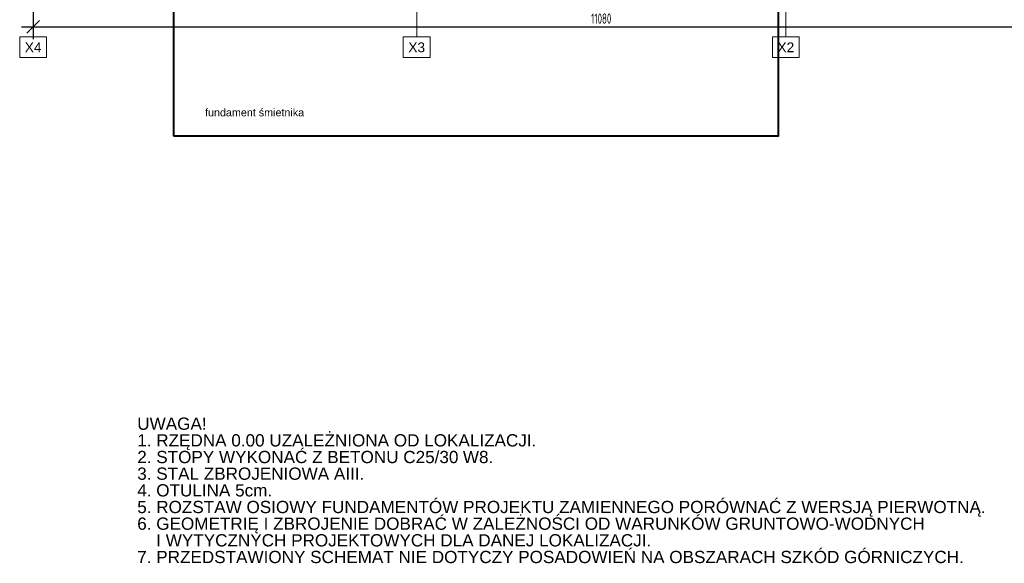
# Model space of a CAD drawing. Extents: x 64462 to 126444, y -56085 to -716.
# Tile 2 of 90: x 78121 to 87723, y -21180 to -15878. Entities that reach past the tile are written whole.
import ezdxf

# ---------------------------------------------------------------- set-up
doc = ezdxf.new("R2010")
doc.units = 0
doc.header["$LTSCALE"] = 11.25
doc.linetypes.add('GCAD_ISO04W100', pattern=[30, 24, -3, 0, -3])
doc.layers.add('--K_Fundamenty_lawy_przekroj', color=41, linetype='Continuous', lineweight=40)
doc.layers.add('M_Osie', color=1, linetype='GCAD_ISO04W100', lineweight=15)
for name, color, linetype in [('--TW_Wymiary', 1, 'Continuous'), ('Budowlane - Opisy', 7, 'Continuous'), ('TS_OPISY', 7, 'Continuous'), ('TS_OPISY_LINIE', 7, 'Continuous')]:
    doc.layers.add(name, color=color, linetype=linetype)
doc.styles.add('ARIAL', font='arial.ttf')
doc.styles.add('GENERATED_STYLE_2', font='ARIAL.TTF')
doc.styles.add('MCAD_TWYM', font='GENISO.SHX', dxfattribs={"width": 0.7})
doc.dimstyles.new('MCAD_KR_50 [mm]', dxfattribs={"dimscale": 5, "dimtxt": 20, "dimasz": 2, "dimexe": 24, "dimexo": 0, "dimgap": 0, "dimtad": 0, "dimdec": 1, "dimrnd": 0.5, "dimzin": 9, "dimdsep": 46, "dimtxsty": 'MCAD_TWYM', "dimblk": 'MC_WYM_KR', "dimcen": 0, "dimdle": 20, "dimclrd": 256, "dimclre": 256, "dimclrt": 7, "dimazin": 0, "dimtfac": 0.033333, "dimtdec": 1, "dimtmove": 0, "dimatfit": 3, "dimldrblk": 'MC_WYM_ST', "dimfxl": 30, "dimfxlon": 1, "dimtvp": 0.8, "dimtolj": 1, "dimarcsym": 0})

# ---------------------------------------------------------------- blocks, each defined once
blk = doc.blocks.new('MC_WYM_KR')
at = {"linetype": 'ByBlock'}
blk.add_line((11.52, 0), (-11.52, 0), dxfattribs=at)
at = {"color": 7, "linetype": 'ByBlock'}
blk.add_line((6.24, 6.24), (-6.24, -6.24), dxfattribs=at)
blk = doc.blocks.new('*D4852')
at = {"layer": '--TW_Wymiary', "lineweight": -2}
for p, q in [((78252, -15797.5), (78252, -16067.5)), ((89332.2, -15797.5), (89332.2, -16067.5)), ((78262, -15947.5), (89322.2, -15947.5))]:
    blk.add_line(p, q, dxfattribs=at)
at = {"layer": 'Defpoints', "color": 0}
for p in [(78252, -15545.8), (89332.2, -15545.8), (89332.2, -15947.5)]:
    blk.add_point(p, dxfattribs=at)
at = {"layer": '--TW_Wymiary', "linetype": 'ByBlock', "lineweight": -2, "xscale": 10, "yscale": 10, "zscale": 10, "rotation": 180}
blk.add_blockref('MC_WYM_KR', (78252, -15947.5), dxfattribs=at)
at = {"layer": '--TW_Wymiary', "linetype": 'ByBlock', "lineweight": -2, "xscale": 10, "yscale": 10, "zscale": 10}
blk.add_blockref('MC_WYM_KR', (89332.2, -15947.5), dxfattribs=at)
at = {"layer": '--TW_Wymiary', "color": 7, "insert": (83792.1, -15867.5), "char_height": 100, "attachment_point": 5, "style": 'MCAD_TWYM'}
blk.add_mtext('\\A1;11080', dxfattribs=at)
blk = doc.blocks.new('MC_WYM_ST')
blk.add_solid([(0, 0), (-14.68, 3), (-14.68, -3), (0, 0)])
blk = doc.blocks.new('Text-55396215-3399')
at = {"linetype": 'Continuous'}
blk.add_wipeout([(43417, 8926.7), (43417, 9051.7), (35363.4, 9051.7), (35363.4, 8926.7)], dxfattribs=at).dxf.layer = 'TS_OPISY_LINIE'
blk.add_wipeout([(40371.6, 9089.2), (40371.6, 9214.2), (35363.4, 9214.2), (35363.4, 9089.2)], dxfattribs=at).dxf.layer = 'TS_OPISY_LINIE'
at = {"layer": 'TS_OPISY', "linetype": 'Continuous', "style": 'ARIAL'}
blk.add_text('7. PRZEDSTAWIONY SCHEMAT NIE DOTYCZY POSADOWIEŃ NA OBSZARACH SZKÓD GÓRNICZYCH.', height=119.385, dxfattribs=at).set_placement((35363.4, 8926.7))
at = {"linetype": 'Continuous'}
blk.add_wipeout([(43037.4, 9251.7), (43037.4, 9376.7), (35363.4, 9376.7), (35363.4, 9251.7)], dxfattribs=at).dxf.layer = 'TS_OPISY_LINIE'
at = {"layer": 'TS_OPISY', "linetype": 'Continuous', "style": 'ARIAL'}
blk.add_text('    I WYTYCZNYCH PROJEKTOWYCH DLA DANEJ LOKALIZACJI.', height=119.385, dxfattribs=at).set_placement((35363.4, 9089.2))
at = {"linetype": 'Continuous'}
blk.add_wipeout([(43629.4, 9414.2), (43629.4, 9539.2), (35363.4, 9539.2), (35363.4, 9414.2)], dxfattribs=at).dxf.layer = 'TS_OPISY_LINIE'
at = {"layer": 'TS_OPISY', "linetype": 'Continuous', "style": 'ARIAL'}
blk.add_text('6. GEOMETRIĘ I ZBROJENIE DOBRAĆ W ZALEŻNOŚCI OD WARUNKÓW GRUNTOWO-WODNYCH', height=119.385, dxfattribs=at).set_placement((35363.4, 9251.7))
at = {"linetype": 'Continuous'}
blk.add_wipeout([(36678.1, 9576.7), (36678.1, 9701.7), (35363.4, 9701.7), (35363.4, 9576.7)], dxfattribs=at).dxf.layer = 'TS_OPISY_LINIE'
at = {"layer": 'TS_OPISY', "linetype": 'Continuous', "style": 'ARIAL'}
blk.add_text('5. ROZSTAW OSIOWY FUNDAMENTÓW PROJEKTU ZAMIENNEGO PORÓWNAĆ Z WERSJĄ PIERWOTNĄ.', height=119.385, dxfattribs=at).set_placement((35363.4, 9414.2))
at = {"linetype": 'Continuous'}
blk.add_wipeout([(37575.9, 9739.2), (37575.9, 9864.2), (35363.4, 9864.2), (35363.4, 9739.2)], dxfattribs=at).dxf.layer = 'TS_OPISY_LINIE'
at = {"layer": 'TS_OPISY', "linetype": 'Continuous', "style": 'ARIAL'}
blk.add_text('4. OTULINA 5cm.', height=119.385, dxfattribs=at).set_placement((35363.4, 9576.7))
at = {"linetype": 'Continuous'}
blk.add_wipeout([(38835, 9901.7), (38835, 10026.7), (35363.4, 10026.7), (35363.4, 9901.7)], dxfattribs=at).dxf.layer = 'TS_OPISY_LINIE'
at = {"layer": 'TS_OPISY', "linetype": 'Continuous', "style": 'ARIAL'}
blk.add_text('3. STAL ZBROJENIOWA AIII.', height=119.385, dxfattribs=at).set_placement((35363.4, 9739.2))
at = {"linetype": 'Continuous'}
blk.add_wipeout([(39252, 10064.2), (39252, 10189.2), (35363.4, 10189.2), (35363.4, 10064.2)], dxfattribs=at).dxf.layer = 'TS_OPISY_LINIE'
at = {"layer": 'TS_OPISY', "linetype": 'Continuous', "style": 'ARIAL'}
for s, height, p in [('2. STOPY WYKONAĆ Z BETONU C25/30', 119.385, (35363.4, 9901.7)), (' W8.', 119.38, (38492.6, 9901.7))]:
    blk.add_text(s, height=height, dxfattribs=at).set_placement(p)
at = {"linetype": 'Continuous'}
blk.add_wipeout([(36039.1, 10226.7), (36039.1, 10351.7), (35363.4, 10351.7), (35363.4, 10226.7)], dxfattribs=at).dxf.layer = 'TS_OPISY_LINIE'
at = {"layer": 'TS_OPISY', "linetype": 'Continuous', "style": 'ARIAL'}
for s, height, p in [('UWAGA!', 119.38, (35363.4, 10226.7)), ('1. RZĘDNA 0.00 UZALEŻNIONA OD LOKALIZACJI.', 119.385, (35363.4, 10064.2))]:
    blk.add_text(s, height=height, dxfattribs=at).set_placement(p)

msp = doc.modelspace()

# ---------------------------------------------------------------- linework, layer by layer
at = {"layer": '--K_Fundamenty_lawy_przekroj'}
msp.add_lwpolyline([(79622.24, -17010.47), (85522.24, -17010.47), (85522.24, -14790.34), (79622.24, -14790.34)], close=True, dxfattribs=at)
at = {"layer": 'M_Osie'}
for p, q in [((78252.24, -16045.81), (78252.24, -5933.47)), ((81992.24, -16045.81), (81992.24, -5933.47)), ((85592.24, -16045.81), (85592.24, -5933.47)), ((78120.75, -16045.81), (78383.73, -16045.81)), ((78120.75, -16245.81), (78120.75, -16045.81)), ((78383.73, -16245.81), (78383.73, -16045.81)), ((81860.75, -16045.81), (82123.73, -16045.81)), ((81860.75, -16245.81), (81860.75, -16045.81)), ((82123.73, -16245.81), (82123.73, -16045.81)), ((85460.75, -16045.81), (85723.73, -16045.81)), ((85460.75, -16245.81), (85460.75, -16045.81)), ((85723.73, -16245.81), (85723.73, -16045.81)), ((78120.75, -16245.81), (78383.73, -16245.81)), ((81860.75, -16245.81), (82123.73, -16245.81)), ((85460.75, -16245.81), (85723.73, -16245.81))]:
    msp.add_line(p, q, dxfattribs=at)

# ---------------------------------------------------------------- block references
msp.add_blockref('Text-55396215-3399', (43903.79, -30104.86))

# ---------------------------------------------------------------- texts
at = {"layer": 'Budowlane - Opisy', "insert": (80411.44, -16745.73), "char_height": 75, "attachment_point": 2, "style": 'GENERATED_STYLE_2'}
msp.add_mtext('fundament śmietnika', dxfattribs=at)
at = {"layer": 'M_Osie', "style": 'ARIAL'}
for s, p in [('X4', (78170.75, -16195.81)), ('X3', (81910.75, -16195.81)), ('X2', (85510.75, -16195.81))]:
    msp.add_text(s, height=95.508, dxfattribs=at).set_placement(p)

# ---------------------------------------------------------------- dimensions: what is measured, and where the dimension line sits
at = {"layer": '--TW_Wymiary'}
dim = msp.add_linear_dim(base=(89332.23918963, -15947.47097383), p1=(78251.98918963, -15545.81301402), p2=(89332.23918963, -15545.81301402), dimstyle='MCAD_KR_50 [mm]', dxfattribs=at)
dim.commit()
dim.dimension.update_dxf_attribs({"geometry": '*D4852', "text_midpoint": (83792.11418963, -15867.47097383)})

doc.saveas('drawing.dxf')
